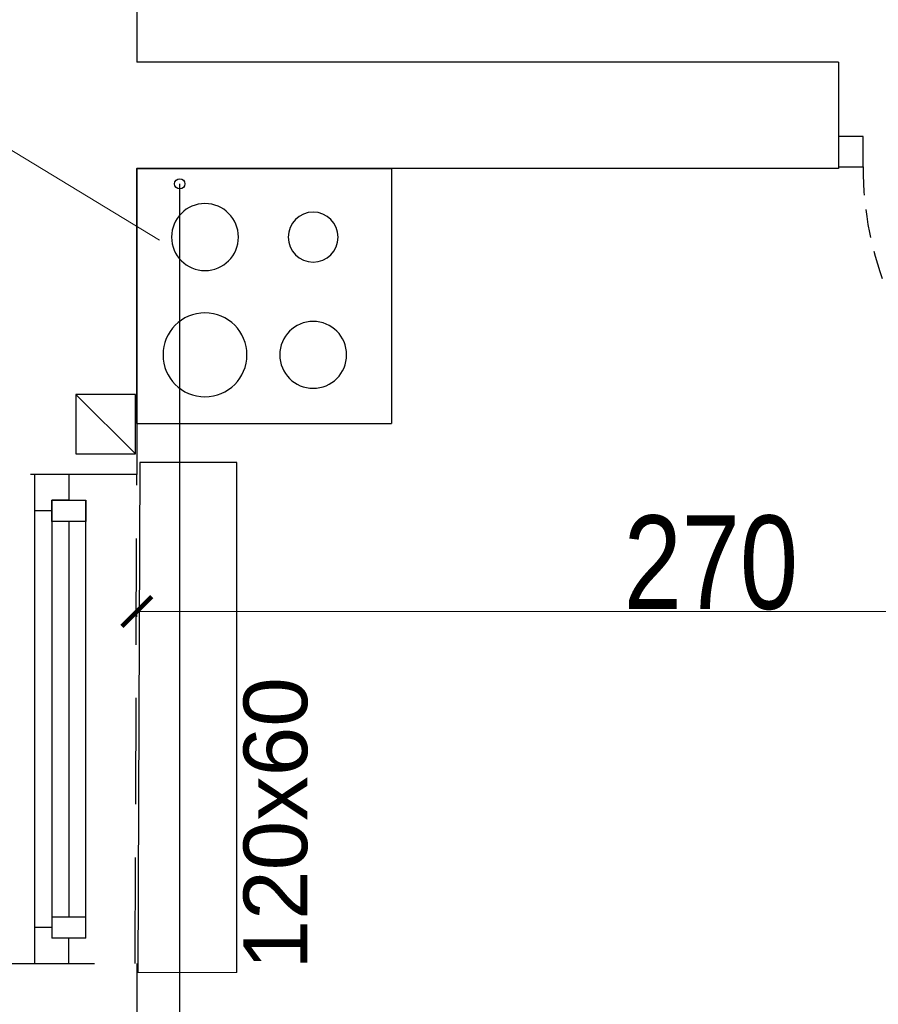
# Model space of a CAD drawing. Header units: millimetres. Extents: x -5941 to 19721, y -9230 to 6433.
# Tile 169 of 204: x 11271 to 11473, y 593 to 824. Entities that reach past the tile are written whole.
import ezdxf
from ezdxf.enums import TextEntityAlignment as Align

# ---------------------------------------------------------------- set-up
doc = ezdxf.new("R2010")
doc.units = ezdxf.units.MM
doc.linetypes.add('DASHED', pattern=[0.75, 0.5, -0.25])
for name, color, linetype in [('A_drzwi', 3, 'Continuous'), ('A_meble', 6, 'Continuous'), ('A_meble kuchnia lazienka', 6, 'Continuous'), ('A_meble łaz kuch', 6, 'Continuous'), ('A_okno', 3, 'Continuous'), ('A_opis pom', 1, 'Continuous'), ('A_opis stolarki', 3, 'Continuous'), ('A_SC_MUROWANA_DZIAŁOWA', 42, 'Continuous'), ('A_scianazew', 42, 'Continuous'), ('A_wymiary', 55, 'Continuous')]:
    doc.layers.add(name, color=color, linetype=linetype)
doc.layers.add('A_meble łazienka i kuchnia', color=6, linetype='Continuous', lineweight=20)
doc.layers.add('GEB-BEZUG', color=2, linetype='Continuous', lineweight=25, true_color=0xffff00)
doc.styles.add('dar-styl', font='arial.ttf')
doc.styles.add('Opisowy', font='arial.ttf', dxfattribs={"width": 0.8})
doc.styles.get("Standard").update_dxf_attribs({"font": 'arial.ttf'})
doc.dimstyles.new('WYMIARY', dxfattribs={"dimtxt": 1.3, "dimasz": 7, "dimexe": 1.25, "dimexo": 0.3, "dimgap": 0.2, "dimtad": 1, "dimzin": 4, "dimtxsty": 'Opisowy', "dimblk1": 'ARCHTICK', "dimblk2": 'ARCHTICK', "dimsah": 1, "dimcen": 2.5, "dimazin": 0, "dimtfac": 1, "dimtmove": 1, "dimatfit": 3, "dimldrblk": 'ARCHTICK', "dimfxl": 0, "dimlwd": 18, "dimlwe": 9, "dimarcsym": 0})

# ---------------------------------------------------------------- blocks, each defined once
blk = doc.blocks.new('*U15')
at = {"color": 0}
for p, q in [((-28.55, -91.5), (-28.55, -94.5)), ((-28.55, -91.5), (59.45, -91.5)), ((59.45, -94.5), (59.45, -91.5)), ((-28.55, -94.5), (59.45, -94.5))]:
    blk.add_line(p, q, dxfattribs=at)
for points in [[(-36.55, -6.5), (-36.55, 0), (-28.55, 0), (-28.55, -6.5)], [(-36.55, -101), (-36.55, -94.5), (-28.55, -94.5), (-28.55, -101)]]:
    blk.add_lwpolyline(points, close=True, dxfattribs=at)
at = {"color": 0, "linetype": 'DASHED', "ltscale": 15}
blk.add_arc((-28.55, -94.5), 88, 1.9536, 90, dxfattribs=at)
at = {"layer": 'A_opis stolarki'}
blk.add_line((-56.09, -50.5), (27.54, -50.5), dxfattribs=at)
at = {"layer": 'A_opis stolarki', "ltscale": 0.5, "style": 'dar-styl', "text_generation_flag": 2}
blk.add_attdef('ODPORNOŚĆ_OGNIOWA', text='', height=15, rotation=85.9367, dxfattribs=at).set_placement((-55.81, -47.55), align=Align.TOP_CENTER)
at = {"layer": 'A_opis stolarki', "ltscale": 0.5, "style": 'dar-styl'}
blk.add_attdef('SYMBOL_DRZWI1', text='', height=14, dxfattribs=at).set_placement((-16.77, -50.5), align=Align.BOTTOM_CENTER)
blk.add_attdef('SYMBOL_DRZWI2', text='', height=14, dxfattribs=at).set_placement((-16.77, -53.5), align=Align.TOP_CENTER)
blk = doc.blocks.new('*U14')
for p, q in [((0, -91.5), (-88, -91.5)), ((-88, -94.5), (-88, -91.5)), ((0, -91.5), (0, -94.5)), ((0, -94.5), (-88, -94.5))]:
    blk.add_line(p, q)
for points in [[(8, -6.5), (8, 0), (0, 0), (0, -6.5)], [(8, -101), (8, -94.5), (0, -94.5), (0, -101)]]:
    blk.add_lwpolyline(points, close=True)
at = {"linetype": 'DASHED', "ltscale": 15}
blk.add_arc((0, -94.5), 88, 90, 178.0464, dxfattribs=at)
at = {"layer": 'A_opis stolarki'}
blk.add_line((-56.09, -50.5), (27.54, -50.5), dxfattribs=at)
at = {"layer": 'A_opis stolarki', "ltscale": 0.5, "style": 'dar-styl'}
blk.add_attdef('ODPORNOŚĆ_OGNIOWA', text='', height=15, rotation=94.0633, dxfattribs=at).set_placement((-95.88, -56.3), align=Align.TOP_CENTER)
blk.add_attdef('SYMBOL_DRZWI1', text='', height=14, dxfattribs=at).set_placement((-16.77, -50.5), align=Align.BOTTOM_CENTER)
blk.add_attdef('SYMBOL_DRZWI2', text='', height=14, dxfattribs=at).set_placement((-16.77, -53.5), align=Align.TOP_CENTER)
blk = doc.blocks.new('_ArchTick')
at = {"color": 0, "const_width": 0.15}
blk.add_lwpolyline([(-0.5, -0.5), (0.5, 0.5)], dxfattribs=at)
blk = doc.blocks.new('*D57')
at = {"layer": 'A_wymiary', "color": 0, "lineweight": 9}
for p, q in [((11298.81, 685.59), (11298.81, 683.64)), ((11568.81, 685.59), (11568.81, 683.64))]:
    blk.add_line(p, q, dxfattribs=at)
at = {"layer": 'A_wymiary', "color": 0, "lineweight": 18}
blk.add_line((11298.81, 684.89), (11568.81, 684.89), dxfattribs=at)
at = {"layer": 'Defpoints', "color": 0}
for p in [(11298.81, 789.08), (11568.81, 789.08), (11568.81, 684.89)]:
    blk.add_point(p, dxfattribs=at)
at = {"layer": 'A_wymiary', "color": 0, "lineweight": 18, "xscale": 7, "yscale": 7, "zscale": 7, "rotation": 180}
blk.add_blockref('_ArchTick', (11298.81, 684.89), dxfattribs=at)
at = {"layer": 'A_wymiary', "color": 0, "lineweight": 18, "xscale": 7, "yscale": 7, "zscale": 7}
blk.add_blockref('_ArchTick', (11568.81, 684.89), dxfattribs=at)
at = {"layer": 'A_wymiary', "color": 0, "insert": (11433.81, 696.33), "char_height": 1.3, "attachment_point": 5, "style": 'Opisowy'}
blk.add_mtext('{\\H16.923077x;\\C3;270}', dxfattribs=at)
blk = doc.blocks.new('KUCHENKA')
at = {"layer": 'A_meble'}
for p, q in [((0, 0), (0, -60)), ((0, 0), (60, 0)), ((60, 0), (60, -60)), ((0, -60), (60, -60))]:
    blk.add_line(p, q, dxfattribs=at)
for centre, radius in [((43.85, -16.15), 9.87), ((16.15, -16.15), 7.87), ((43.85, -41.6), 7.87), ((16.15, -41.6), 5.87)]:
    blk.add_circle(centre, radius, dxfattribs=at)

msp = doc.modelspace()

# ---------------------------------------------------------------- linework, layer by layer
at = {"linetype": 'DASHED', "ltscale": 50}
msp.add_lwpolyline([(11298.809, 717.079), (11263.809, 717.079), (11263.809, 602.079), (11298.383, 602.076)], close=True, dxfattribs=at)
at = {"layer": 'A_meble łaz kuch', "ltscale": 50}
for p, q in [((11299.486, 719.974), (11299.042, 599.971)), ((11322.286, 719.974), (11299.468, 719.974)), ((11322.286, 599.973), (11322.286, 719.974))]:
    msp.add_line(p, q, dxfattribs=at)
at = {"layer": 'A_meble łazienka i kuchnia'}
for p, q in [((11241.037, 810.477), (11304.112, 772.265)), ((11299.042, 599.971), (11322.286, 599.973))]:
    msp.add_line(p, q, dxfattribs=at)
at = {"layer": 'A_okno'}
for p, q in [((11274.809, 708.579, 0), (11274.809, 717.079, 0)), ((11282.809, 717.079, 0), (11282.809, 711.079, 0)), ((11278.809, 711.079, 0), (11286.809, 711.079, 0)), ((11278.809, 706.079, 0), (11278.809, 711.079, 0)), ((11282.809, 711.079, 0), (11278.809, 711.079, 0)), ((11278.809, 711.079, 0), (11278.809, 659.576, -0.022)), ((11286.809, 659.576, -0.023), (11286.809, 711.079, 0)), ((11286.809, 711.079, 0), (11286.809, 706.079, 0)), ((11278.809, 708.579, 0), (11274.809, 708.579, 0)), ((11274.809, 659.576, -0.022), (11274.809, 708.579, 0)), ((11282.309, 706.079, 0), (11278.809, 706.079, 0)), ((11286.809, 706.079, 0), (11278.809, 706.079, 0)), ((11282.809, 706.079, 0), (11282.809, 659.576, -0.022)), ((11286.809, 706.079, 0), (11283.309, 706.079, 0)), ((11274.81, 602.076, -0.047), (11274.809, 659.576, -0.022)), ((11278.809, 659.576, -0.022), (11278.81, 608.076, -0.045)), ((11282.809, 659.576, -0.022), (11282.81, 613.076, -0.044)), ((11286.81, 608.076, -0.046), (11286.809, 659.576, -0.023)), ((11278.81, 613.076, -0.044), (11286.81, 613.076, -0.044)), ((11278.81, 610.576, -0.044), (11274.81, 610.576, -0.044)), ((11286.81, 608.076, -0.044), (11278.81, 608.076, -0.044)), ((11282.81, 602.076, -0.044), (11282.81, 608.076, -0.044))]:
    msp.add_line(p, q, dxfattribs=at)
at = {"layer": 'A_SC_MUROWANA_DZIAŁOWA'}
for p, q in [((11463.809, 814.079), (11298.809, 814.079)), ((11463.809, 789.079), (11298.809, 789.079)), ((11284.452, 735.959), (11284.452, 721.959)), ((11298.452, 735.959), (11284.452, 735.959)), ((11284.452, 735.959), (11298.452, 721.959)), ((11298.452, 721.959), (11298.452, 735.959)), ((11284.452, 721.959), (11298.452, 721.959))]:
    msp.add_line(p, q, dxfattribs=at)
msp.add_lwpolyline([(11463.809, 814.079), (11463.809, 789.079)], dxfattribs=at)
at = {"layer": 'A_scianazew'}
for points in [[(11298.809, 900.079), (11298.809, 814.079)], [(11298.809, 789.079), (11298.809, 717.079)], [(11298.809, 602.079), (11298.809, 531.079)]]:
    msp.add_lwpolyline(points, dxfattribs=at)
at = {"layer": 'GEB-BEZUG'}
msp.add_lwpolyline([(12158.364, -205.033), (12158.364, -158.97), (11771.294, -158.97), (11771.294, -28.855), (11308.894, -28.855), (11308.894, 785.474)], dxfattribs=at)
msp.add_ellipse((11308.894, 785.474), major_axis=(-1.229, 0), ratio=0.9726469, dxfattribs=at)

# ---------------------------------------------------------------- block references
at = {"layer": 'A_drzwi', "xscale": 0.8910891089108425, "yscale": 0.8910891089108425, "zscale": 0.8910891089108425, "rotation": 89.99999999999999}
for name, p in [('*U14', (11463.809, 789.469)), ('*U15', (11466.809, 551.649))]:
    msp.add_blockref(name, p, dxfattribs=at)
at = {"layer": 'A_meble kuchnia lazienka', "xscale": -1, "rotation": 89.99962099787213}
msp.add_blockref('KUCHENKA', (11298.677, 789.106), dxfattribs=at)

# ---------------------------------------------------------------- texts
at = {"layer": 'A_opis pom', "insert": (11323.878, 600.715, 0.092), "char_height": 15, "width": 119.07531, "attachment_point": 1, "rotation": 90}
msp.add_mtext('120x60', dxfattribs=at)

# ---------------------------------------------------------------- dimensions: what is measured, and where the dimension line sits
at = {"layer": 'A_wymiary'}
dim = msp.add_linear_dim(base=(11568.809, 684.895), p1=(11298.809, 789.079), p2=(11568.809, 789.079), text='{\\H16.923077x;\\C3;270}', dimstyle='WYMIARY', override={"dimtxsty": 'Opisowy'}, dxfattribs=at)
dim.commit()
dim.dimension.update_dxf_attribs({"geometry": '*D57', "text_midpoint": (11433.809, 696.327)})

doc.saveas('drawing.dxf')
